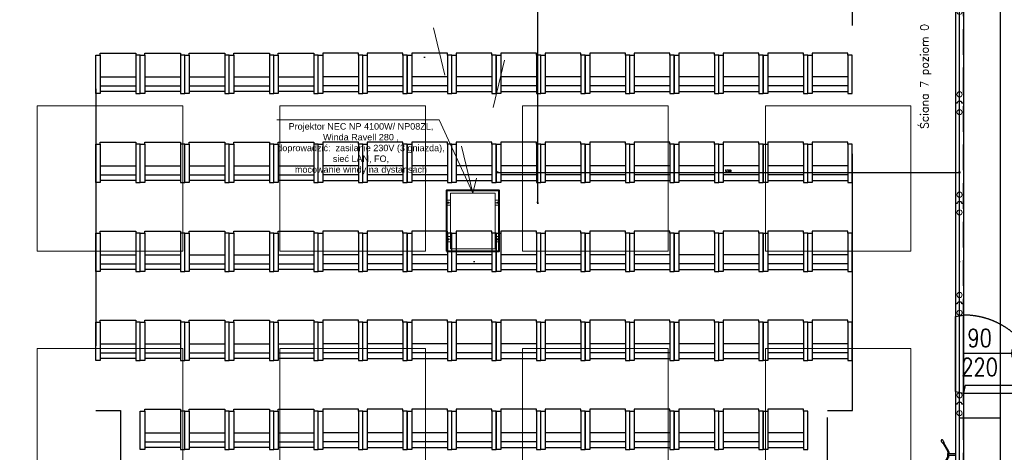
# Model space of a CAD drawing. Header units: centimetres. Extents: x -228435 to 111511, y -89367 to 428125.
# Tile 58 of 216: x -34156 to -21987, y 30115 to 35463. Entities that reach past the tile are written whole.
import ezdxf
from ezdxf.enums import TextEntityAlignment as Align
from ezdxf.xclip import XClip

# ---------------------------------------------------------------- set-up
doc = ezdxf.new("R2010")
doc.units = ezdxf.units.CM
doc.header["$LTSCALE"] = 50
doc.header["$XCLIPFRAME"] = 0
doc.header["$PDMODE"] = 35
doc.header["$PDSIZE"] = 0.1
for name, pattern in [('0_II 10 sal$0$HIDDEN', [9.525, 6.35, -3.175]), ('CENTER', [2, 1.25, -0.25, 0.25, -0.25]), ('DASHDOT2', [12.7, 6.35, -3.175, 0, -3.175]), ('HIDDEN', [9.525, 6.35, -3.175]), ('HIDDENX2', [19.05, 12.7, -6.35]), ('Kondygnacja +0$0$DASHDOT2', [12.7, 6.35, -3.175, 0, -3.175]), ('Kondygnacja -1$0$ACAD_ISO03W100', [30, 12, -18])]:
    doc.linetypes.add(name, pattern=pattern)
doc.layers.get('0').update_dxf_attribs({"color": 8})
doc.layers.get('DEFPOINTS').update_dxf_attribs({"color": 8})
for name, color, linetype in [('0_II 10 sal$0$ARCH_INFO_ETYK_DRZWI', 8, 'Continuous'), ('0_II 10 sal$0$ARCH_SIEDZENIA', 8, 'Continuous'), ('0_II 10 sal$0$ARCH_STROP', 8, 'Continuous'), ('0_II 10 sal$0$ARCH_WYPOSAŻENIE_INNE', 8, 'Continuous'), ('0_II 10 sal$0$ARCH_ŚCIANY_PRZESUWNE', 8, 'Continuous'), ('ARCH_INFO_OSIE_IST', 8, 'DASHDOT2'), ('ARCH_SZYNY', 8, 'Continuous'), ('HUFCOR', 8, 'Continuous'), ('Hufcor szyny', 8, 'Kondygnacja +0$0$DASHDOT2'), ('KÖRPERKANTE', 8, 'Continuous'), ('Osie rzutów$0$ARCH_INFO_OSIE_OPISY_IST', 8, 'Continuous'), ('PANELE', 8, 'Continuous'), ('RYSUNKOWE_XREF', 8, 'Continuous')]:
    doc.layers.add(name, color=color, linetype=linetype)
for name, color, linetype, lineweight in [('ARCH_SUFITY_PODWIESZANE', 8, 'HIDDENX2', 9), ('kondygnacja +1_5$0$ARCH_INFO_WYMIARY', 8, 'Continuous', 9), ('osie', 8, 'CENTER', 13), ('SYSTEMY AV', 8, 'Continuous', 13), ('Wymiary', 8, 'Continuous', 15)]:
    doc.layers.add(name, color=color, linetype=linetype, lineweight=lineweight)
doc.layers.get('HUFCOR').off()
doc.styles.add('-1 sale konferencyjne$0$Arial', font='ARIAL.TTF')
doc.styles.add('0_II 10 sal$0$Arial', font='ARIAL.TTF')
doc.styles.add('0_II 10 sal$0$Romans', font='Romans.shx')
doc.styles.add('kondygnacja +1_5$0$Romans', font='Romans.shx', dxfattribs={"width": 0.7})
doc.styles.add('Romans', font='Romans.shx')
doc.linetypes.add('SZYNA_LINE', pattern='A,12.7,-7.75,["SZYNA",Standard,S=2.54,R=0,X=-5.95,Y=-1.27],-7.75', length=28.2)
doc.dimstyles.new('kondygnacja +1_5$0$Wymiary 1-100', dxfattribs={"dimtxt": 12, "dimasz": 10, "dimexe": 5, "dimexo": 0, "dimgap": 4, "dimtad": 1, "dimrnd": 0.5, "dimzin": 12, "dimdsep": 46, "dimtxsty": 'kondygnacja +1_5$0$Romans', "dimblk": 'kondygnacja +1_5$0$_Oblique', "dimcen": 10, "dimdle": 10, "dimclrt": 55, "dimazin": 0, "dimtfac": 1, "dimtmove": 1, "dimatfit": 3, "dimfxl": 0, "dimtolj": 1, "dimtzin": 0, "dimarcsym": 0})
doc.dimstyles.new('Wymiary 1-200', dxfattribs={"dimtxt": 22, "dimasz": 20, "dimexe": 10, "dimexo": 0, "dimgap": 8, "dimtad": 1, "dimrnd": 0.5, "dimzin": 12, "dimdsep": 46, "dimtxsty": 'Romans', "dimblk": 'OBLIQUE', "dimcen": 0.5, "dimdle": 15, "dimclrt": 55, "dimazin": 0, "dimtfac": 1, "dimtmove": 1, "dimatfit": 3, "dimfxl": 0, "dimtolj": 1, "dimtzin": 0, "dimarcsym": 0})

# ---------------------------------------------------------------- blocks, each defined once
blk = doc.blocks.new('SU Lampy kwadratowe +0')
at = {"layer": 'ARCH_SUFITY_PODWIESZANE', "ltscale": 2.5}
for points in [[(8720, 7940), (8900, 7940), (8900, 7760), (8720, 7760)], [(9020, 7940), (9200, 7940), (9200, 7760), (9020, 7760)], [(9320, 7940), (9500, 7940), (9500, 7760), (9320, 7760)], [(9620, 7940), (9800, 7940), (9800, 7760), (9620, 7760)], [(8720, 7640), (8900, 7640), (8900, 7460), (8720, 7460)], [(9020, 7640), (9200, 7640), (9200, 7460), (9020, 7460)], [(9320, 7640), (9500, 7640), (9500, 7460), (9320, 7460)], [(9620, 7640), (9800, 7640), (9800, 7460), (9620, 7460)]]:
    blk.add_lwpolyline(points, close=True, dxfattribs=at)
blk = doc.blocks.new('0_II 10 sal$0$T-drzwi_prawe-200')
at = {"layer": '0_II 10 sal$0$ARCH_INFO_ETYK_DRZWI'}
blk.add_line((0, 0), (60, 0), dxfattribs=at)
blk.add_lwpolyline([(143.7, 17.5), (77.5, 17.5, 1), (77.5, -17.5), (143.7, -17.5, 1)], format="xyb", close=True, dxfattribs=at)
at = {"layer": '0_II 10 sal$0$ARCH_INFO_ETYK_DRZWI', "color": 1, "style": '0_II 10 sal$0$Arial'}
blk.add_attdef('ADS_DRZWI:ODPORNOŚĆ_OGNIOWA', text='', height=20, rotation=90, dxfattribs=at).set_placement((-25.5, 0.1), align=Align.BOTTOM_CENTER)
at = {"layer": '0_II 10 sal$0$ARCH_INFO_ETYK_DRZWI', "style": '0_II 10 sal$0$Romans', "width": 0.8}
for tag, p in [('ADS_DRZWI:SZEROKOŚĆ', (20.5, 8)), ('ADS_DRZWI:WYSOKOŚĆ', (20.5, -28))]:
    blk.add_attdef(tag, text='', height=22, dxfattribs=at).set_placement(p, align=Align.CENTER)
at = {"layer": '0_II 10 sal$0$ARCH_INFO_ETYK_DRZWI', "style": '0_II 10 sal$0$Arial'}
blk.add_attdef('ADS_DRZWI:SYMBOL', text='', height=20, dxfattribs=at).set_placement((110.7, 0), align=Align.MIDDLE)
blk = doc.blocks.new('A$C50B549AF')
at = {"layer": 'ARCH_SZYNY', "linetype": 'SZYNA_LINE', "ltscale": 2.5}
for p, q in [((3662.1, 1788.7, 445.1), (3662.1, 5685.3, 9.4)), ((3611.5, 2435.9, 630), (3611.5, 3577.4, 630)), ((3611.5, 2554.4, 1260), (3662.1, 2554.4, 591.7))]:
    blk.add_line(p, q, dxfattribs=at)
blk = doc.blocks.new('*U520')
at = {"layer": 'PANELE'}
for points in [[(0, 0), (0, -21), (-14, -21)], [(0, 0), (1240, 0)], [(1240, 0), (1240, -21), (1226, -21)], [(-14, -76), (0, -76), (0, -97)], [(0, -97), (1240, -97)], [(1226, -76), (1240, -76), (1240, -97)]]:
    blk.add_lwpolyline(points, dxfattribs=at)
for centre in [(24, -48), (1264, -48)]:
    blk.add_arc(centre, 46.5, 143.7563, 216.2437, dxfattribs=at)
at = {"layer": 'Wymiary'}
for centre in [(110, -48), (1130, -48)]:
    blk.add_circle(centre, 32, dxfattribs=at)
blk = doc.blocks.new('BEDIENHEBEL')
at = {"layer": 'KÖRPERKANTE'}
for p, q in [((-10, -85), (-10, 0)), ((-10, 0), (10, 0)), ((10, -85), (10, 0)), ((-145, -149), (-38, -87)), ((-140, -158), (-33, -96)), ((-31, -85), (-10, -85)), ((-31, -95), (-10, -95)), ((-10, -95), (-10, -100)), ((-10, -100), (10, -100)), ((31, -85), (10, -85)), ((31, -95), (10, -95)), ((10, -95), (10, -100)), ((140, -158), (33, -96)), ((145, -149), (38, -87)), ((-173, -156), (-148, -147)), ((-160, -178), (-140, -161)), ((-139, -159), (-146, -147)), ((139, -159), (146, -147)), ((160, -178), (140, -161)), ((173, -156), (148, -147))]:
    blk.add_line(p, q, dxfattribs=at)
for centre, radius, start, end in [((-31, -100), 15, 90, 120), ((-31, -100), 5, 90, 120), ((-15, -90), 7.25, 316.3972, 43.6028), ((15, -90), 7.25, 136.3972, 223.6028), ((31, -100), 15, 60, 90), ((31, -100), 5, 60, 90), ((-167, -167), 12.5, 120, 300), ((-147, -148), 1, 30, 120), ((-140, -160), 1, 300, 30), ((140, -160), 1, 150, 240), ((147, -148), 1, 60, 150), ((167, -167), 12.5, 240, 60)]:
    blk.add_arc(centre, radius, start, end, dxfattribs=at)
blk = doc.blocks.new('*U522')
at = {"layer": 'PANELE'}
for points in [[(0, 0), (0, -21), (-14, -21)], [(0, 0), (1240, 0)], [(1050, -97), (1050, -112), (1240, -112), (1240, 15), (1050, 15), (1050, 0)], [(-14, -76), (0, -76), (0, -97)], [(0, -97), (1240, -97)]]:
    blk.add_lwpolyline(points, dxfattribs=at)
blk.add_arc((24, -48), 46.5, 143.7563, 216.2437, dxfattribs=at)
at = {"layer": 'Wymiary'}
for centre in [(110, -48), (1130, -48)]:
    blk.add_circle(centre, 32, dxfattribs=at)
at = {"layer": 'PANELE'}
blk.add_blockref('BEDIENHEBEL', (620, -97), dxfattribs=at)
blk = doc.blocks.new('drzwi')
at = {"linetype": 'HIDDEN', "ltscale": 20}
for p, q in [((158, 97), (138, 0)), ((138, 0), (1102, 0)), ((235, -20), (138, 0)), ((138, 0), (138, -964)), ((158, 97), (1082, 97)), ((1082, 97), (1102, 0)), ((235, -20), (235, -944)), ((235, -944), (138, -964))]:
    blk.add_line(p, q, dxfattribs=at)
blk.add_arc((138, 0), 964, 270, 0, dxfattribs=at)
blk = doc.blocks.new('0_II 10 sal$0$Miejsce_siedzące_2d')
at = {"color": 0, "linetype": 'ByBlock', "lineweight": -2}
for p, q in [((-26.4, 27.1), (26.4, 27.1)), ((-26.4, 12.5), (26.4, 12.5))]:
    blk.add_line(p, q, dxfattribs=at)
for points in [[(-26.4, 62.7), (-26.4, 0), (-33, 0), (-33, 62.7), (-26.4, 62.7), (-26.4, 66), (26.4, 66), (26.4, 62.7), (26.4, 0), (33, 0), (33, 62.7), (26.4, 62.7)], [(26.4, 3.3), (-26.4, 3.3)]]:
    blk.add_lwpolyline(points, dxfattribs=at)
blk = doc.blocks.new('Osie rzutów')
at = {"layer": 'ARCH_INFO_OSIE_IST', "ltscale": 10}
for p, q in [((9260, 12510), (9260, 4623.3)), ((9860, 12510), (9860, 4623.3)), ((4436.2, 8000), (15156.5, 8000))]:
    blk.add_line(p, q, dxfattribs=at)
blk = doc.blocks.new('A$C6FDA0163')
at = {"layer": 'RYSUNKOWE_XREF'}
blk.add_blockref('Osie rzutów', (-10460, -9819, -630), dxfattribs=at)
blk = doc.blocks.new('kondygnacja +1_5$0$_Oblique')
at = {"color": 0, "linetype": 'ByBlock', "lineweight": -2}
blk.add_line((-0.5, -0.5), (0.5, 0.5), dxfattribs=at)
blk = doc.blocks.new('*D1149')
at = {"layer": 'DEFPOINTS', "color": 0, "lineweight": 40}
for p in [(-32670, 79617, 6300), (-33810, 12462, 6300), (-33810, 12146)]:
    blk.add_point(p, dxfattribs=at)
at = {"layer": 'kondygnacja +1_5$0$ARCH_INFO_WYMIARY', "color": 0, "lineweight": -2}
for p, q in [((-32660, 12146), (-33820, 12146)), ((-33810, 12142), (-33810, 12141)), ((-32670, 12154), (-32670, 12141))]:
    blk.add_line(p, q, dxfattribs=at)
at = {"layer": 'kondygnacja +1_5$0$ARCH_INFO_WYMIARY', "color": 0, "lineweight": -2, "xscale": 10, "yscale": 10, "zscale": 10, "rotation": 180}
blk.add_blockref('kondygnacja +1_5$0$_Oblique', (-33810, 12146), dxfattribs=at)
at = {"layer": 'kondygnacja +1_5$0$ARCH_INFO_WYMIARY', "color": 0, "lineweight": -2, "xscale": 10, "yscale": 10, "zscale": 10}
blk.add_blockref('kondygnacja +1_5$0$_Oblique', (-32670, 12146), dxfattribs=at)
at = {"layer": 'kondygnacja +1_5$0$ARCH_INFO_WYMIARY', "color": 55, "insert": (-33240, 12156), "char_height": 12, "attachment_point": 5, "style": 'kondygnacja +1_5$0$Romans'}
blk.add_mtext('\\A1;1140', dxfattribs=at)
blk = doc.blocks.new('A$C45FE2F59')
for p, q in [((0, 700), (-280, 700)), ((0, 700), (280, 700)), ((-324, 608), (-319, 612)), ((-324, 552), (-324, 608)), ((-324, 552), (-319, 547)), ((-284, 612), (-319, 612)), ((-284, 547), (-319, 547)), ((284, 612), (319, 612)), ((284, 547), (319, 547)), ((324, 608), (319, 612)), ((324, 552), (319, 547)), ((324, 552), (324, 608)), ((-324, 148), (-319, 152)), ((-324, 148), (-324, 92)), ((-284, 152), (-319, 152)), ((284, 152), (319, 152)), ((324, 148), (319, 152)), ((324, 148), (324, 92)), ((-324, 92), (-319, 88)), ((-284, 88), (-319, 88)), ((0, 0), (-280, 0)), ((0, 0), (280, 0)), ((284, 88), (319, 88)), ((324, 92), (319, 88)), ((45, 0), (-280, 0)), ((-277, 0), (277, 0)), ((280, 0), (127, 0))]:
    blk.add_line(p, q)
blk.add_lwpolyline([(-280, 700), (280, 700), (280, 0), (-280, 0)], close=True)
for centre, radius in [((-309, 580), 5.5), ((-309, 580), 5), ((309, 580), 5), ((309, 580), 5.5), ((-309, 120), 5.5), ((-309, 120), 5), ((309, 120), 5.5), ((309, 120), 5)]:
    blk.add_circle(centre, radius)
at = {"layer": 'osie'}
for p, q in [((-280, 580), (-330, 580)), ((-309, 580), (-309, 590)), ((-309, 580), (-309, 570)), ((280, 580), (330, 580)), ((309, 580), (309, 590)), ((309, 580), (309, 570)), ((-309, 120), (-309, 130)), ((309, 120), (309, 130)), ((-280, 120), (-330, 120)), ((-309, 120), (-309, 110)), ((280, 120), (330, 120)), ((309, 120), (309, 110))]:
    blk.add_line(p, q, dxfattribs=at)
blk = doc.blocks.new('_Oblique')
at = {"color": 0, "linetype": 'ByBlock', "lineweight": -2}
blk.add_line((-0.5, -0.5), (0.5, 0.5), dxfattribs=at)
blk = doc.blocks.new('*D1200')
at = {"layer": 'DEFPOINTS', "color": 0, "lineweight": 40}
for p in [(-28595, 41000, 6300), (-28255, 33200, 6300), (-27755, 33200)]:
    blk.add_point(p, dxfattribs=at)
at = {"layer": 'SYSTEMY AV', "color": 0, "lineweight": -2}
for p, q in [((-27755, 41015), (-27755, 33185)), ((-27748, 41000), (-27745, 41000)), ((-27747, 33200), (-27745, 33200))]:
    blk.add_line(p, q, dxfattribs=at)
at = {"layer": 'SYSTEMY AV', "color": 0, "lineweight": -2, "xscale": 20, "yscale": 20, "zscale": 20}
for p, rotation in [((-27755, 41000), 90), ((-27755, 33200), 270)]:
    blk.add_blockref('_Oblique', p, dxfattribs=dict(at, rotation=rotation))
at = {"layer": 'SYSTEMY AV', "color": 55, "lineweight": 40, "insert": (-27774, 37100), "char_height": 22, "attachment_point": 5, "rotation": 90, "style": 'Romans'}
blk.add_mtext('\\A1;7800', dxfattribs=at)
blk = doc.blocks.new('*D1201')
at = {"layer": 'DEFPOINTS', "color": 0, "lineweight": 40}
for p in [(-22543, 33575), (-28252, 33200, 6300), (-22543, 33210, 6300)]:
    blk.add_point(p, dxfattribs=at)
at = {"layer": 'SYSTEMY AV', "color": 0, "lineweight": -2}
for p, q in [((-28267, 33575), (-22528, 33575)), ((-28252, 33583), (-28252, 33585)), ((-22543, 33583), (-22543, 33585))]:
    blk.add_line(p, q, dxfattribs=at)
at = {"layer": 'SYSTEMY AV', "color": 0, "lineweight": -2, "xscale": 20, "yscale": 20, "zscale": 20, "rotation": 180}
blk.add_blockref('_Oblique', (-28252, 33575), dxfattribs=at)
at = {"layer": 'SYSTEMY AV', "color": 0, "lineweight": -2, "xscale": 20, "yscale": 20, "zscale": 20}
blk.add_blockref('_Oblique', (-22543, 33575), dxfattribs=at)
at = {"layer": 'SYSTEMY AV', "color": 55, "lineweight": 40, "insert": (-25398, 33594), "char_height": 22, "attachment_point": 5, "style": 'Romans'}
blk.add_mtext('\\A1;5709', dxfattribs=at)

msp = doc.modelspace()

# ---------------------------------------------------------------- linework, layer by layer
at = {"layer": '0_II 10 sal$0$ARCH_WYPOSAŻENIE_INNE', "linetype": '0_II 10 sal$0$HIDDEN', "ltscale": 10, "elevation": 630}
msp.add_lwpolyline([(-33215, 30630), (-32910, 30630), (-32910, 27370), (-33215, 27370), (-33215, 18630), (-32910, 18630), (-32910, 18325), (-24170, 18325), (-24170, 18630), (-23865, 18630), (-23865, 27370), (-24170, 27370), (-24170, 30630), (-23865, 30630), (-23865, 39370), (-24170, 39370), (-24170, 39675), (-32910, 39675), (-32910, 39370), (-33215, 39370)], close=True, dxfattribs=at)
at = {"layer": '0_II 10 sal$0$ARCH_ŚCIANY_PRZESUWNE', "linetype": '0_II 10 sal$0$HIDDEN', "lineweight": -3, "elevation": 630}
msp.add_lwpolyline([(-22590, 29315), (-22490, 29315), (-22490, 40685), (-22590, 40685)], close=True, dxfattribs=at)
at = {"layer": 'SYSTEMY AV'}
for p, q in [((-30979.13429, 34226.22892, -5670), (-28971.82801, 34226.95392, -5670)), ((-28971.82801, 34226.95392, -5670), (-28555, 33317.6, 630))]:
    msp.add_line(p, q, dxfattribs=at)
at = {"layer": 'SYSTEMY AV', "linetype": 'Kondygnacja -1$0$ACAD_ISO03W100', "elevation": 630}
msp.add_lwpolyline([(-26776.56402, 40799.96968), (-28555, 33317.6), (-30331.43773, 40799.96968)], dxfattribs=at)
at = {"layer": 'SYSTEMY AV', "lineweight": 40, "elevation": 630}
msp.add_lwpolyline([(-28880, 32599.6), (-28230, 32599.6), (-28230, 33349.6), (-28880, 33349.6)], close=True, dxfattribs=at)

# ---------------------------------------------------------------- block references
ref = msp.add_blockref('A$C6FDA0163', (-16540, 53190.5, 630), dxfattribs=dict(xscale=10, yscale=10, zscale=10))
XClip(ref).set_block_clipping_path([(-400.031931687, -2219.05), (399.968068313, 380.95)])
at = {"layer": '0_II 10 sal$0$ARCH_SIEDZENIA', "linetype": 'Continuous', "lineweight": -3, "yscale": 7.571168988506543, "zscale": 10}
for p, xscale in [((-32940, 34550, -5970), 8.328285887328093), ((-32390, 34550, -5970), 8.328285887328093), ((-31840, 34550, -5970), 8.328285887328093), ((-31290, 34550, -5970), 8.328285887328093), ((-30740, 34550, -5970), 8.328285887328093), ((-30190, 34550, -5970), -8.328285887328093), ((-29640, 34550, -5970), -8.328285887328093), ((-29090, 34550, -5970), -8.328285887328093), ((-28540, 34550, -5970), -8.328285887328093), ((-27990, 34550, -5970), -8.328285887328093), ((-27440, 34550, -5970), -8.328285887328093), ((-26890, 34550, -5970), -8.328285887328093), ((-26340, 34550, -5970), -8.328285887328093), ((-25790, 34550, -5970), -8.328285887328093), ((-25240, 34550, -5970), -8.328285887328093), ((-24690, 34550, -5970), -8.328285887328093), ((-24140, 34550, -5970), -8.328285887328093), ((-32940, 33450, -5970), 8.328285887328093), ((-32390, 33450, -5970), 8.328285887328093), ((-31840, 33450, -5970), 8.328285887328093), ((-31290, 33450, -5970), 8.328285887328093), ((-30740, 33450, -5970), 8.328285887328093), ((-30190, 33450, -5970), -8.328285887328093), ((-29640, 33450, -5970), -8.328285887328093), ((-29090, 33450, -5970), -8.328285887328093), ((-28540, 33450, -5970), -8.328285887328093), ((-27990, 33450, -5970), -8.328285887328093), ((-27440, 33450, -5970), -8.328285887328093), ((-26890, 33450, -5970), -8.328285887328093), ((-26340, 33450, -5970), -8.328285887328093), ((-25790, 33450, -5970), -8.328285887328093), ((-25240, 33450, -5970), -8.328285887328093), ((-24690, 33450, -5970), -8.328285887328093), ((-24140, 33450, -5970), -8.328285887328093), ((-32940, 32350, -5970), 8.328285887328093), ((-32940, 32350, -5970), 8.328285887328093), ((-32390, 32350, -5970), 8.328285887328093), ((-32390, 32350, -5970), 8.328285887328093), ((-31840, 32350, -5970), 8.328285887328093), ((-31840, 32350, -5970), 8.328285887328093), ((-31290, 32350, -5970), 8.328285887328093), ((-31290, 32350, -5970), 8.328285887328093), ((-30740, 32350, -5970), 8.328285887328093), ((-30740, 32350, -5970), 8.328285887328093), ((-30190, 32350, -5970), -8.328285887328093), ((-30190, 32350, -5970), -8.328285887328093), ((-29640, 32350, -5970), -8.328285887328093), ((-29640, 32350, -5970), -8.328285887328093), ((-29090, 32350, -5970), -8.328285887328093), ((-29090, 32350, -5970), -8.328285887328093), ((-28540, 32350, -5970), -8.328285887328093), ((-28540, 32350, -5970), -8.328285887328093), ((-27990, 32350, -5970), -8.328285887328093), ((-27990, 32350, -5970), -8.328285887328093), ((-27440, 32350, -5970), -8.328285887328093), ((-27440, 32350, -5970), -8.328285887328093), ((-26890, 32350, -5970), -8.328285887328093), ((-26890, 32350, -5970), -8.328285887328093), ((-26340, 32350, -5970), -8.328285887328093), ((-26340, 32350, -5970), -8.328285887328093), ((-25790, 32350, -5970), -8.328285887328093), ((-25790, 32350, -5970), -8.328285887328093), ((-25240, 32350, -5970), -8.328285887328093), ((-25240, 32350, -5970), -8.328285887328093), ((-24690, 32350, -5970), -8.328285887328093), ((-24690, 32350, -5970), -8.328285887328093), ((-24140, 32350, -5970), -8.328285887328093), ((-24140, 32350, -5970), -8.328285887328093), ((-32940, 31250, -12270), 8.328285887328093), ((-32390, 31250, -12270), 8.328285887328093), ((-31840, 31250, -12270), 8.328285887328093), ((-31290, 31250, -12270), 8.328285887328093), ((-30740, 31250, -12270), 8.328285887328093), ((-30190, 31250, -12270), -8.328285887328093), ((-29640, 31250, -12270), -8.328285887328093), ((-29090, 31250, -12270), -8.328285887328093), ((-28540, 31250, -12270), -8.328285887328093), ((-27990, 31250, -12270), -8.328285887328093), ((-27440, 31250, -12270), -8.328285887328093), ((-26890, 31250, -12270), -8.328285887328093), ((-26340, 31250, -12270), -8.328285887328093), ((-25790, 31250, -12270), -8.328285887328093), ((-25240, 31250, -12270), -8.328285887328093), ((-24690, 31250, -12270), -8.328285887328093), ((-24140, 31250, -12270), -8.328285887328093), ((-32390, 30150, -12270), 8.328285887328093), ((-31840, 30150, -12270), 8.328285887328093), ((-31290, 30150, -12270), 8.328285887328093), ((-30740, 30150, -12270), 8.328285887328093), ((-30190, 30150, -12270), -8.328285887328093), ((-29640, 30150, -12270), -8.328285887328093), ((-29090, 30150, -12270), -8.328285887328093), ((-28540, 30150, -12270), -8.328285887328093), ((-27990, 30150, -12270), -8.328285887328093), ((-27440, 30150, -12270), -8.328285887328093), ((-26890, 30150, -12270), -8.328285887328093), ((-26340, 30150, -12270), -8.328285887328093), ((-25790, 30150, -12270), -8.328285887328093), ((-25240, 30150, -12270), -8.328285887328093), ((-24690, 30150, -12270), -8.328285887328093)]:
    msp.add_blockref('0_II 10 sal$0$Miejsce_siedzące_2d', p, dxfattribs=dict(at, xscale=xscale))
at = {"layer": '0_II 10 sal$0$ARCH_STROP', "linetype": 'Continuous', "lineweight": -3}
ref = msp.add_blockref('0_II 10 sal$0$T-drzwi_prawe-200', (-22496.91775, 31338.64855, -5670), dxfattribs=dict(at, xscale=10, yscale=10, zscale=10))
ref.add_attrib('ADS_DRZWI:SZEROKOŚĆ', '90', dxfattribs={"layer": '0_II 10 sal$0$ARCH_INFO_ETYK_DRZWI', "height": 220, "style": '0_II 10 sal$0$Romans', "width": 0.8}).set_placement((-22291.97234, 31418.64855, -5670), align=Align.CENTER)
ref.add_attrib('ADS_DRZWI:SYMBOL', 'DM1', dxfattribs={"layer": '0_II 10 sal$0$ARCH_INFO_ETYK_DRZWI', "height": 200, "style": '0_II 10 sal$0$Arial'}).set_placement((-21390.04248, 31338.64855, -5670), align=Align.MIDDLE)
ref.add_attrib('ADS_DRZWI:WYSOKOŚĆ', '220', dxfattribs={"layer": '0_II 10 sal$0$ARCH_INFO_ETYK_DRZWI', "height": 220, "style": '0_II 10 sal$0$Romans', "width": 0.8}).set_placement((-22291.97234, 31058.64855, -5670), align=Align.CENTER)
at = {"layer": 'ARCH_SUFITY_PODWIESZANE', "ltscale": 2.5, "xscale": 10, "yscale": 10, "zscale": 10}
msp.add_blockref('SU Lampy kwadratowe +0', (-121140, -45000, -5670), dxfattribs=at)
at = {"layer": 'HUFCOR', "xscale": 10, "yscale": 10, "zscale": 10}
msp.add_blockref('A$C50B549AF', (-58654.9183, 4996.03602, -5670), dxfattribs=at)
at = {"layer": 'Osie rzutów$0$ARCH_INFO_OSIE_OPISY_IST', "xscale": 10, "yscale": 10, "zscale": 10}
msp.add_blockref('Osie rzutów', (-121140, -45000, 630), dxfattribs=at)
at = {"layer": 'PANELE', "rotation": 270}
for name, p in [('*U520', (-22491.48706, 35669.91012, 630)), ('*U520', (-22491.48706, 34429.91012, 630)), ('*U520', (-22491.48706, 33189.91012, 630)), ('*U520', (-22491.48706, 31949.91012, 630)), ('*U522', (-22491.5, 30710.18385, 6930))]:
    msp.add_blockref(name, p, dxfattribs=at)
at = {"layer": 'PANELE', "linetype": 'ByBlock', "rotation": 90}
msp.add_blockref('drzwi', (-22491.48706, 30709.91012, 630), dxfattribs=at)
at = {"layer": 'SYSTEMY AV', "xscale": 0.9799999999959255, "yscale": 0.9799999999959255, "zscale": 0.9799999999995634, "rotation": 180}
msp.add_blockref('A$C45FE2F59', (-28555, 33317.6, 630), dxfattribs=at)

# ---------------------------------------------------------------- texts
at = {"layer": 'Hufcor szyny', "linetype": 'ByBlock', "ltscale": 5, "insert": (-23024.45069, 34111.82534, -5664.4591), "char_height": 100, "width": 5268.2821399, "attachment_point": 1, "rotation": 90, "style": 'Romans'}
msp.add_mtext('Ściana 7 poziom 0', dxfattribs=at)
at = {"layer": 'SYSTEMY AV', "insert": (-29937.86157, 33546.78782, -5670), "char_height": 200, "width": 2241.3600514, "attachment_point": 8, "style": '-1 sale konferencyjne$0$Arial'}
msp.add_mtext('\\P{\\H0.4x;Projektor NEC NP 4100W/ NP08ZL, \\PWinda Ravell 280 , \\Pdoprowadzić:  zasilanie 230V (3 gniazda), sieć LAN, FO,\\Pmocowanie windy na dystansach }', dxfattribs=at)

# ---------------------------------------------------------------- dimensions: what is measured, and where the dimension line sits
at = {"layer": 'kondygnacja +1_5$0$ARCH_INFO_WYMIARY'}
dim = msp.add_linear_dim(base=(-33810, 12146.22746, -5670), p1=(-32670, 79617.5, 630), p2=(-33810, 12461.75, 630), dimstyle='kondygnacja +1_5$0$Wymiary 1-100', dxfattribs=at)
dim.commit()
dim.dimension.update_dxf_attribs({"geometry": '*D1149', "text_midpoint": (-33240, 12156.22746, -5670)})
at = {"layer": 'SYSTEMY AV', "lineweight": 40}
dim = msp.add_linear_dim(base=(-27754.75724, 33200, -5670), p1=(-28595.44, 41000.02589, 630), p2=(-28255.12, 33200, 630), angle=270, dimstyle='Wymiary 1-200', dxfattribs=at)
dim.commit()
dim.dimension.update_dxf_attribs({"geometry": '*D1200', "text_midpoint": (-27773.75724, 37100.01294, -5670)})
dim = msp.add_linear_dim(base=(-22542.94, 33574.98642, -5670), p1=(-28252.18, 33200, 630), p2=(-22542.94, 33210.02589, 630), dimstyle='Wymiary 1-200', dxfattribs=at)
dim.commit()
dim.dimension.update_dxf_attribs({"geometry": '*D1201', "text_midpoint": (-25397.56, 33593.98642, -5670)})

doc.saveas('drawing.dxf')
